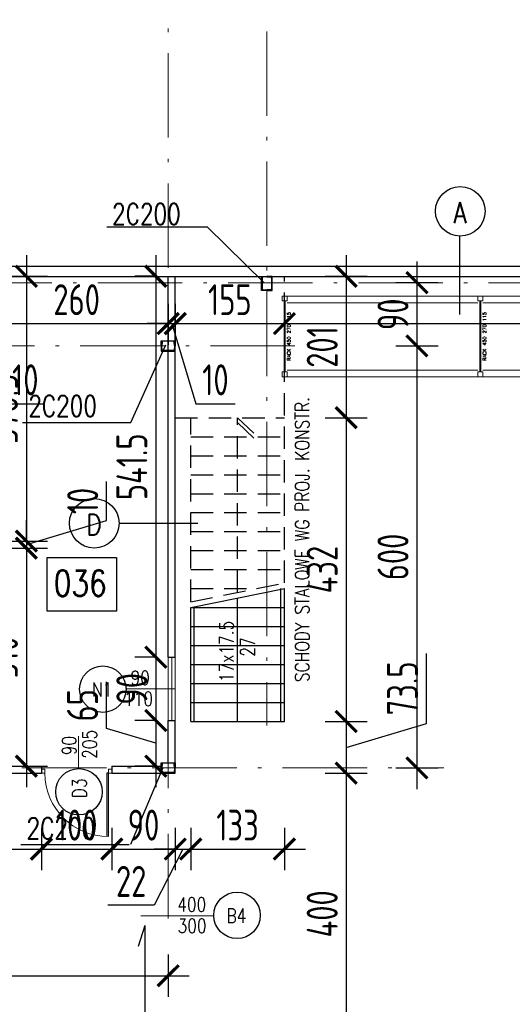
# Model space of a CAD drawing. Extents: x 153948 to 285449, y -89387 to -60195.
# Tile 60 of 108: x 255010 to 255709, y -75866 to -74466. Entities that reach past the tile are written whole.
import ezdxf
from ezdxf.enums import TextEntityAlignment as Align

# ---------------------------------------------------------------- set-up
doc = ezdxf.new("R2010")
doc.units = 0
doc.header["$LTSCALE"] = 100
doc.header["$MEASUREMENT"] = 0
doc.header["$PDMODE"] = 1
doc.linetypes.add('ACAD_ISO10W100', pattern=[18.5, 12, -3, 0.5, -3])
doc.linetypes.add('HIDDEN2', pattern=[4.7625, 3.175, -1.5875])
doc.layers.get('0').update_dxf_attribs({"linetype": 'CONTINUOUS'})
doc.layers.get('DEFPOINTS').update_dxf_attribs({"linetype": 'CONTINUOUS'})
for name, color, linetype in [('1', 2, 'CONTINUOUS'), ('DRZWI', 5, 'CONTINUOUS'), ('K-STA', 2, 'CONTINUOUS'), ('OPIS-POM', 2, 'CONTINUOUS'), ('R-----OP', 2, 'CONTINUOUS'), ('SCHODY', 2, 'CONTINUOUS'), ('SCIANY-GK', 11, 'CONTINUOUS'), ('SIATKA', 2, 'ZIGZAG'), ('TEXT', 11, 'CONTINUOUS'), ('WYMIARY', 1, 'CONTINUOUS')]:
    doc.layers.add(name, color=color, linetype=linetype)
for name, color, linetype, lineweight in [('ALUMINIUM', 5, 'CONTINUOUS', 13), ('OSIE', 8, 'ACAD_ISO10W100', 15), ('PANELE', 3, 'CONTINUOUS', 25), ('RS REGAŁY', 7, 'CONTINUOUS', 13)]:
    doc.layers.add(name, color=color, linetype=linetype, lineweight=lineweight)
doc.styles.add('DYBY-NORMALNY-0-8-N', font='ROMANS.SHX', dxfattribs={"width": 0.8})
doc.styles.get("Standard").update_dxf_attribs({"font": 'txt.shx'})
doc.styles.add('STYLE2', font='isocp.shx', dxfattribs={"width": 0.8})
doc.styles.add('TXT3', font='SIMPLEX.SHX', dxfattribs={"width": 0.75, "height": 40})
doc.linetypes.add('ZIGZAG', pattern='A,0.0001,-0.2,[131,ltypeshp.shx,S=0.2,R=0,X=-0.2,Y=0],-0.4,[131,ltypeshp.shx,S=0.2,R=180,X=0.2,Y=0],-0.2', length=0.8001)
doc.dimstyles.new('KRESKI_100', dxfattribs={"dimscale": 20, "dimtxt": 2.2, "dimasz": 1.5, "dimexe": 1.5, "dimexo": 1.5, "dimgap": 0.6, "dimtad": 1, "dimdec": 1, "dimrnd": 0.5, "dimdsep": 46, "dimtxsty": 'STYLE2', "dimblk1": 'ARCHTICK', "dimblk2": 'ARCHTICK', "dimsah": 1, "dimcen": 2.5, "dimdle": 1.5, "dimclrd": 10, "dimclre": 10, "dimclrt": 15, "dimadec": 0, "dimazin": 0, "dimtfac": 1, "dimtdec": 1, "dimtmove": 1, "dimatfit": 3, "dimldrblk": 'ARCHTICK', "dimfxl": 1.5, "dimfxlon": 1, "dimtolj": 1, "dimtzin": 0, "dimarcsym": 0})

# ---------------------------------------------------------------- blocks, each defined once
blk = doc.blocks.new('SC200X2')
at = {"layer": '1'}
for points in [[(-10, 7.5), (-10, 0), (-9.7, 0, 0.391021), (-9.1, 0.6), (-8.7, 5.6, -0.391021), (-7.6, 6.6), (7.6, 6.6, -0.391021), (8.7, 5.6), (9.1, 0.6, 0.391021), (9.7, 0), (10, 0), (10, 7.5)], [(-10, -7.5), (-10, 0), (-9.7, 0, -0.391021), (-9.1, -0.6), (-8.7, -5.6, 0.391021), (-7.6, -6.6), (7.6, -6.6, 0.391021), (8.7, -5.6), (9.1, -0.6, -0.391021), (9.7, 0), (10, 0), (10, -7.5)]]:
    blk.add_lwpolyline(points, format="xyb", close=True, dxfattribs=at)
blk = doc.blocks.new('D100')
at = {"layer": 'ALUMINIUM'}
for p, q in [((0, 0), (0, -6)), ((0, 0), (5, 0)), ((5, -6), (5, 0)), ((95, 0), (100, 0)), ((95, 0), (95, -6)), ((100, 0), (100, -6)), ((0, -6), (5, -6)), ((95, -6), (100, -6))]:
    blk.add_line(p, q, dxfattribs=at)
at = {"layer": 'ALUMINIUM', "lineweight": 9}
blk.add_line((95, -6), (95, -96), dxfattribs=at)
blk.add_arc((95, -6), 90, 180, 270, dxfattribs=at)
at = {"layer": 'DEFPOINTS'}
for p, q in [((93, -6), (93, -95.9)), ((95, -6), (93, -6))]:
    blk.add_line(p, q, dxfattribs=at)
blk = doc.blocks.new('_ARCHTICK')
at = {"color": 0, "linetype": 'ByBlock', "const_width": 0.15}
blk.add_lwpolyline([(-0.5, -0.5), (0.5, 0.5)], dxfattribs=at)
blk = doc.blocks.new('*D81')
at = {"layer": 'DEFPOINTS', "color": 0, "ltscale": 0.1, "transparency": 16777216}
for p in [(260307.9, -71947), (248692.9, -74816), (260307.9, -74816)]:
    blk.add_point(p, dxfattribs=at)
at = {"layer": 'WYMIARY', "color": 10, "lineweight": -2, "ltscale": 0.1, "transparency": 16777216}
for p, q in [((248692.9, -71977), (248692.9, -71917)), ((260307.9, -71977), (260307.9, -71917)), ((248662.9, -71947), (260337.9, -71947))]:
    blk.add_line(p, q, dxfattribs=at)
at = {"layer": 'WYMIARY', "color": 10, "lineweight": -2, "ltscale": 0.1, "transparency": 16777216, "xscale": 30, "yscale": 30, "zscale": 30, "rotation": 180}
blk.add_blockref('_ARCHTICK', (248692.9, -71947), dxfattribs=at)
at = {"layer": 'WYMIARY', "color": 10, "lineweight": -2, "ltscale": 0.1, "transparency": 16777216, "xscale": 30, "yscale": 30, "zscale": 30}
blk.add_blockref('_ARCHTICK', (260307.9, -71947), dxfattribs=at)
at = {"layer": 'WYMIARY', "color": 15, "ltscale": 0.1, "transparency": 16777216, "insert": (254500.4, -71913), "char_height": 44, "attachment_point": 5, "style": 'STYLE2'}
blk.add_mtext('\\A1;11615', dxfattribs=at)
blk = doc.blocks.new('*D126')
at = {"layer": 'DEFPOINTS', "color": 0, "ltscale": 0.1, "transparency": 16777216}
for p in [(255960.4, -72187), (255960.4, -72267), (255360.4, -74482.3)]:
    blk.add_point(p, dxfattribs=at)
at = {"layer": 'WYMIARY', "color": 10, "lineweight": -2, "ltscale": 0.1, "transparency": 16777216}
for p, q in [((255360.4, -72217), (255360.4, -72157)), ((255960.4, -72217), (255960.4, -72157)), ((255330.4, -72187), (255990.4, -72187))]:
    blk.add_line(p, q, dxfattribs=at)
at = {"layer": 'WYMIARY', "color": 10, "lineweight": -2, "ltscale": 0.1, "transparency": 16777216, "xscale": 30, "yscale": 30, "zscale": 30, "rotation": 180}
blk.add_blockref('_ARCHTICK', (255360.4, -72187), dxfattribs=at)
at = {"layer": 'WYMIARY', "color": 10, "lineweight": -2, "ltscale": 0.1, "transparency": 16777216, "xscale": 30, "yscale": 30, "zscale": 30}
blk.add_blockref('_ARCHTICK', (255960.4, -72187), dxfattribs=at)
at = {"layer": 'WYMIARY', "color": 15, "ltscale": 0.1, "transparency": 16777216, "insert": (255660.4, -72153), "char_height": 44, "attachment_point": 5, "style": 'STYLE2'}
blk.add_mtext('\\A1;600', dxfattribs=at)
blk = doc.blocks.new('*D143')
at = {"layer": 'DEFPOINTS', "color": 0, "ltscale": 0.1, "transparency": 16777216}
for p in [(254950.4, -74839.5), (254960.4, -74839.5), (254960.4, -74897.7)]:
    blk.add_point(p, dxfattribs=at)
at = {"layer": 'WYMIARY', "color": 10, "lineweight": -2, "ltscale": 0.1, "transparency": 16777216}
for p, q in [((254950.4, -74869.5), (254950.4, -74927.7)), ((254960.4, -74869.5), (254960.4, -74927.7)), ((254950.4, -74897.7), (254920.4, -74897.7)), ((254950.4, -74897.7), (254960.4, -74897.7)), ((254950.4, -74897.7), (254960.4, -74897.7)), ((254955.4, -74897.7), (254989.6, -75011.7)), ((254960.4, -74897.7), (254990.4, -74897.7)), ((254989.6, -75011.7), (255045.3, -75011.7))]:
    blk.add_line(p, q, dxfattribs=at)
at = {"layer": 'WYMIARY', "color": 10, "lineweight": -2, "ltscale": 0.1, "transparency": 16777216, "xscale": 30, "yscale": 30, "zscale": 30}
blk.add_blockref('_ARCHTICK', (254950.4, -74897.7), dxfattribs=at)
at = {"layer": 'WYMIARY', "color": 10, "lineweight": -2, "ltscale": 0.1, "transparency": 16777216, "xscale": 30, "yscale": 30, "zscale": 30, "rotation": 180}
blk.add_blockref('_ARCHTICK', (254960.4, -74897.7), dxfattribs=at)
at = {"layer": 'WYMIARY', "color": 15, "ltscale": 0.1, "transparency": 16777216, "insert": (255017.5, -74977.7), "char_height": 44, "attachment_point": 5, "style": 'STYLE2'}
blk.add_mtext('\\A1;10', dxfattribs=at)
blk = doc.blocks.new('*D144')
at = {"layer": 'DEFPOINTS', "color": 0, "ltscale": 0.1, "transparency": 16777216}
for p in [(254960.4, -74839.5), (255220.4, -74839.5), (255220.4, -74897.7)]:
    blk.add_point(p, dxfattribs=at)
at = {"layer": 'WYMIARY', "color": 10, "lineweight": -2, "ltscale": 0.1, "transparency": 16777216}
for p, q in [((254960.4, -74869.5), (254960.4, -74927.7)), ((255220.4, -74869.5), (255220.4, -74927.7)), ((254930.4, -74897.7), (255250.4, -74897.7))]:
    blk.add_line(p, q, dxfattribs=at)
at = {"layer": 'WYMIARY', "color": 10, "lineweight": -2, "ltscale": 0.1, "transparency": 16777216, "xscale": 30, "yscale": 30, "zscale": 30, "rotation": 180}
blk.add_blockref('_ARCHTICK', (254960.4, -74897.7), dxfattribs=at)
at = {"layer": 'WYMIARY', "color": 10, "lineweight": -2, "ltscale": 0.1, "transparency": 16777216, "xscale": 30, "yscale": 30, "zscale": 30}
blk.add_blockref('_ARCHTICK', (255220.4, -74897.7), dxfattribs=at)
at = {"layer": 'WYMIARY', "color": 15, "ltscale": 0.1, "transparency": 16777216, "insert": (255090.4, -74863.7), "char_height": 44, "attachment_point": 5, "style": 'STYLE2'}
blk.add_mtext('\\A1;260', dxfattribs=at)
blk = doc.blocks.new('*D145')
at = {"layer": 'DEFPOINTS', "color": 0, "ltscale": 0.1, "transparency": 16777216}
for p in [(255220.4, -74839.5), (255230.4, -74839.5), (255230.4, -74897.7)]:
    blk.add_point(p, dxfattribs=at)
at = {"layer": 'WYMIARY', "color": 10, "lineweight": -2, "ltscale": 0.1, "transparency": 16777216}
for p, q in [((255220.4, -74869.5), (255220.4, -74927.7)), ((255230.4, -74869.5), (255230.4, -74927.7)), ((255220.4, -74897.7), (255190.4, -74897.7)), ((255220.4, -74897.7), (255230.4, -74897.7)), ((255220.4, -74897.7), (255230.4, -74897.7)), ((255225.4, -74897.7), (255259.6, -75011.7)), ((255230.4, -74897.7), (255260.4, -74897.7)), ((255259.6, -75011.7), (255315.3, -75011.7))]:
    blk.add_line(p, q, dxfattribs=at)
at = {"layer": 'WYMIARY', "color": 10, "lineweight": -2, "ltscale": 0.1, "transparency": 16777216, "xscale": 30, "yscale": 30, "zscale": 30}
blk.add_blockref('_ARCHTICK', (255220.4, -74897.7), dxfattribs=at)
at = {"layer": 'WYMIARY', "color": 10, "lineweight": -2, "ltscale": 0.1, "transparency": 16777216, "xscale": 30, "yscale": 30, "zscale": 30, "rotation": 180}
blk.add_blockref('_ARCHTICK', (255230.4, -74897.7), dxfattribs=at)
at = {"layer": 'WYMIARY', "color": 15, "ltscale": 0.1, "transparency": 16777216, "insert": (255287.5, -74977.7), "char_height": 44, "attachment_point": 5, "style": 'STYLE2'}
blk.add_mtext('\\A1;10', dxfattribs=at)
blk = doc.blocks.new('*D146')
at = {"layer": 'DEFPOINTS', "color": 0, "ltscale": 0.1, "transparency": 16777216}
for p in [(255230.4, -74839.5), (255385.4, -74839.5), (255385.4, -74897.7)]:
    blk.add_point(p, dxfattribs=at)
at = {"layer": 'WYMIARY', "color": 10, "lineweight": -2, "ltscale": 0.1, "transparency": 16777216}
for p, q in [((255230.4, -74869.5), (255230.4, -74927.7)), ((255385.4, -74869.5), (255385.4, -74927.7)), ((255200.4, -74897.7), (255415.4, -74897.7))]:
    blk.add_line(p, q, dxfattribs=at)
at = {"layer": 'WYMIARY', "color": 10, "lineweight": -2, "ltscale": 0.1, "transparency": 16777216, "xscale": 30, "yscale": 30, "zscale": 30, "rotation": 180}
blk.add_blockref('_ARCHTICK', (255230.4, -74897.7), dxfattribs=at)
at = {"layer": 'WYMIARY', "color": 10, "lineweight": -2, "ltscale": 0.1, "transparency": 16777216, "xscale": 30, "yscale": 30, "zscale": 30}
blk.add_blockref('_ARCHTICK', (255385.4, -74897.7), dxfattribs=at)
at = {"layer": 'WYMIARY', "color": 15, "ltscale": 0.1, "transparency": 16777216, "insert": (255307.9, -74863.7), "char_height": 44, "attachment_point": 5, "style": 'STYLE2'}
blk.add_mtext('\\A1;155', dxfattribs=at)
blk = doc.blocks.new('*D147')
at = {"layer": 'DEFPOINTS', "color": 0, "ltscale": 0.1, "transparency": 16777216}
for p in [(255385.4, -74839.5), (259573.4, -74848.5), (259573.4, -74897.7)]:
    blk.add_point(p, dxfattribs=at)
at = {"layer": 'WYMIARY', "color": 10, "lineweight": -2, "ltscale": 0.1, "transparency": 16777216}
for p, q in [((255385.4, -74869.5), (255385.4, -74927.7)), ((259573.4, -74878.5), (259573.4, -74927.7)), ((255355.4, -74897.7), (259603.4, -74897.7))]:
    blk.add_line(p, q, dxfattribs=at)
at = {"layer": 'WYMIARY', "color": 10, "lineweight": -2, "ltscale": 0.1, "transparency": 16777216, "xscale": 30, "yscale": 30, "zscale": 30, "rotation": 180}
blk.add_blockref('_ARCHTICK', (255385.4, -74897.7), dxfattribs=at)
at = {"layer": 'WYMIARY', "color": 10, "lineweight": -2, "ltscale": 0.1, "transparency": 16777216, "xscale": 30, "yscale": 30, "zscale": 30}
blk.add_blockref('_ARCHTICK', (259573.4, -74897.7), dxfattribs=at)
at = {"layer": 'WYMIARY', "color": 15, "ltscale": 0.1, "transparency": 16777216, "insert": (257479.4, -74863.7), "char_height": 44, "attachment_point": 5, "style": 'STYLE2'}
blk.add_mtext('\\A1;4188', dxfattribs=at)
blk = doc.blocks.new('*D165')
at = {"layer": 'DEFPOINTS', "color": 0, "ltscale": 0.1, "transparency": 16777216}
for p in [(254870.4, -75537), (255040.4, -75537), (255040.4, -75644.8)]:
    blk.add_point(p, dxfattribs=at)
at = {"layer": 'WYMIARY', "color": 10, "lineweight": -2, "ltscale": 0.1, "transparency": 16777216}
for p, q in [((254870.4, -75614.8), (254870.4, -75674.8)), ((255040.4, -75614.8), (255040.4, -75674.8)), ((254840.4, -75644.8), (255070.4, -75644.8))]:
    blk.add_line(p, q, dxfattribs=at)
at = {"layer": 'WYMIARY', "color": 10, "lineweight": -2, "ltscale": 0.1, "transparency": 16777216, "xscale": 30, "yscale": 30, "zscale": 30, "rotation": 180}
blk.add_blockref('_ARCHTICK', (254870.4, -75644.8), dxfattribs=at)
at = {"layer": 'WYMIARY', "color": 10, "lineweight": -2, "ltscale": 0.1, "transparency": 16777216, "xscale": 30, "yscale": 30, "zscale": 30}
blk.add_blockref('_ARCHTICK', (255040.4, -75644.8), dxfattribs=at)
at = {"layer": 'WYMIARY', "color": 15, "ltscale": 0.1, "transparency": 16777216, "insert": (254955.4, -75610.8), "char_height": 44, "attachment_point": 5, "style": 'STYLE2'}
blk.add_mtext('\\A1;170', dxfattribs=at)
blk = doc.blocks.new('*D166')
at = {"layer": 'DEFPOINTS', "color": 0, "ltscale": 0.1, "transparency": 16777216}
for p in [(255040.4, -75537), (255140.4, -75537), (255140.4, -75644.8)]:
    blk.add_point(p, dxfattribs=at)
at = {"layer": 'WYMIARY', "color": 10, "lineweight": -2, "ltscale": 0.1, "transparency": 16777216}
for p, q in [((255040.4, -75614.8), (255040.4, -75674.8)), ((255140.4, -75614.8), (255140.4, -75674.8)), ((255010.4, -75644.8), (255170.4, -75644.8))]:
    blk.add_line(p, q, dxfattribs=at)
at = {"layer": 'WYMIARY', "color": 10, "lineweight": -2, "ltscale": 0.1, "transparency": 16777216, "xscale": 30, "yscale": 30, "zscale": 30, "rotation": 180}
blk.add_blockref('_ARCHTICK', (255040.4, -75644.8), dxfattribs=at)
at = {"layer": 'WYMIARY', "color": 10, "lineweight": -2, "ltscale": 0.1, "transparency": 16777216, "xscale": 30, "yscale": 30, "zscale": 30}
blk.add_blockref('_ARCHTICK', (255140.4, -75644.8), dxfattribs=at)
at = {"layer": 'WYMIARY', "color": 15, "ltscale": 0.1, "transparency": 16777216, "insert": (255090.4, -75610.8), "char_height": 44, "attachment_point": 5, "style": 'STYLE2'}
blk.add_mtext('\\A1;100', dxfattribs=at)
blk = doc.blocks.new('*D167')
at = {"layer": 'DEFPOINTS', "color": 0, "ltscale": 0.1, "transparency": 16777216}
for p in [(255140.4, -75537), (255230.4, -75537), (255230.4, -75644.8)]:
    blk.add_point(p, dxfattribs=at)
at = {"layer": 'WYMIARY', "color": 10, "lineweight": -2, "ltscale": 0.1, "transparency": 16777216}
for p, q in [((255140.4, -75614.8), (255140.4, -75674.8)), ((255230.4, -75614.8), (255230.4, -75674.8)), ((255110.4, -75644.8), (255260.4, -75644.8))]:
    blk.add_line(p, q, dxfattribs=at)
at = {"layer": 'WYMIARY', "color": 10, "lineweight": -2, "ltscale": 0.1, "transparency": 16777216, "xscale": 30, "yscale": 30, "zscale": 30, "rotation": 180}
blk.add_blockref('_ARCHTICK', (255140.4, -75644.8), dxfattribs=at)
at = {"layer": 'WYMIARY', "color": 10, "lineweight": -2, "ltscale": 0.1, "transparency": 16777216, "xscale": 30, "yscale": 30, "zscale": 30}
blk.add_blockref('_ARCHTICK', (255230.4, -75644.8), dxfattribs=at)
at = {"layer": 'WYMIARY', "color": 15, "ltscale": 0.1, "transparency": 16777216, "insert": (255185.4, -75610.8), "char_height": 44, "attachment_point": 5, "style": 'STYLE2'}
blk.add_mtext('\\A1;90', dxfattribs=at)
blk = doc.blocks.new('*D168')
at = {"layer": 'DEFPOINTS', "color": 0, "ltscale": 0.1, "transparency": 16777216}
for p in [(255252.4, -75463.5), (255230.4, -75537), (255252.4, -75644.8)]:
    blk.add_point(p, dxfattribs=at)
at = {"layer": 'WYMIARY', "color": 10, "lineweight": -2, "ltscale": 0.1, "transparency": 16777216}
for p, q in [((255230.4, -75614.8), (255230.4, -75674.8)), ((255252.4, -75614.8), (255252.4, -75674.8)), ((255230.4, -75644.8), (255200.4, -75644.8)), ((255241.4, -75644.8), (255200.7, -75724.8)), ((255230.4, -75644.8), (255252.4, -75644.8)), ((255230.4, -75644.8), (255252.4, -75644.8)), ((255252.4, -75644.8), (255282.4, -75644.8)), ((255200.7, -75724.8), (255134.9, -75724.8))]:
    blk.add_line(p, q, dxfattribs=at)
at = {"layer": 'WYMIARY', "color": 10, "lineweight": -2, "ltscale": 0.1, "transparency": 16777216, "xscale": 30, "yscale": 30, "zscale": 30}
blk.add_blockref('_ARCHTICK', (255230.4, -75644.8), dxfattribs=at)
at = {"layer": 'WYMIARY', "color": 10, "lineweight": -2, "ltscale": 0.1, "transparency": 16777216, "xscale": 30, "yscale": 30, "zscale": 30, "rotation": 180}
blk.add_blockref('_ARCHTICK', (255252.4, -75644.8), dxfattribs=at)
at = {"layer": 'WYMIARY', "color": 15, "ltscale": 0.1, "transparency": 16777216, "insert": (255167.8, -75690.8), "char_height": 44, "attachment_point": 5, "style": 'STYLE2'}
blk.add_mtext('\\A1;22', dxfattribs=at)
blk = doc.blocks.new('*D169')
at = {"layer": 'DEFPOINTS', "color": 0, "ltscale": 0.1, "transparency": 16777216}
for p in [(255252.4, -75463.5), (255385.4, -75463.5), (255385.4, -75644.8)]:
    blk.add_point(p, dxfattribs=at)
at = {"layer": 'WYMIARY', "color": 10, "lineweight": -2, "ltscale": 0.1, "transparency": 16777216}
for p, q in [((255252.4, -75614.8), (255252.4, -75674.8)), ((255385.4, -75614.8), (255385.4, -75674.8)), ((255222.4, -75644.8), (255415.4, -75644.8))]:
    blk.add_line(p, q, dxfattribs=at)
at = {"layer": 'WYMIARY', "color": 10, "lineweight": -2, "ltscale": 0.1, "transparency": 16777216, "xscale": 30, "yscale": 30, "zscale": 30, "rotation": 180}
blk.add_blockref('_ARCHTICK', (255252.4, -75644.8), dxfattribs=at)
at = {"layer": 'WYMIARY', "color": 10, "lineweight": -2, "ltscale": 0.1, "transparency": 16777216, "xscale": 30, "yscale": 30, "zscale": 30}
blk.add_blockref('_ARCHTICK', (255385.4, -75644.8), dxfattribs=at)
at = {"layer": 'WYMIARY', "color": 15, "ltscale": 0.1, "transparency": 16777216, "insert": (255318.9, -75610.8), "char_height": 44, "attachment_point": 5, "style": 'STYLE2'}
blk.add_mtext('\\A1;133', dxfattribs=at)
blk = doc.blocks.new('*D183')
at = {"layer": 'DEFPOINTS', "color": 0, "ltscale": 0.1, "transparency": 16777216}
for p in [(254960.4, -74830.5), (254950.4, -75207), (255019, -75207)]:
    blk.add_point(p, dxfattribs=at)
at = {"layer": 'WYMIARY', "color": 10, "lineweight": -2, "ltscale": 0.1, "transparency": 16777216}
for p, q in [((255019, -74800.5), (255019, -75237)), ((254990.4, -74830.5), (255049, -74830.5)), ((254989, -75207), (255049, -75207))]:
    blk.add_line(p, q, dxfattribs=at)
at = {"layer": 'WYMIARY', "color": 10, "lineweight": -2, "ltscale": 0.1, "transparency": 16777216, "xscale": 30, "yscale": 30, "zscale": 30}
for p, rotation in [((255019, -74830.5), 90), ((255019, -75207), 270)]:
    blk.add_blockref('_ARCHTICK', p, dxfattribs=dict(at, rotation=rotation))
at = {"layer": 'WYMIARY', "color": 15, "ltscale": 0.1, "transparency": 16777216, "insert": (254985, -75018.8), "char_height": 44, "attachment_point": 5, "rotation": 90, "style": 'STYLE2'}
blk.add_mtext('\\A1;376.5', dxfattribs=at)
blk = doc.blocks.new('*D184')
at = {"layer": 'DEFPOINTS', "color": 0, "ltscale": 0.1, "transparency": 16777216}
for p in [(254950.4, -75207), (254950.4, -75217), (255019, -75217)]:
    blk.add_point(p, dxfattribs=at)
at = {"layer": 'WYMIARY', "color": 10, "lineweight": -2, "ltscale": 0.1, "transparency": 16777216}
for p, q in [((255133, -75177.8), (255133, -75122.1)), ((255019, -75207), (255019, -75177)), ((255019, -75212), (255133, -75177.8)), ((254989, -75207), (255049, -75207)), ((254989, -75217), (255049, -75217)), ((255019, -75207), (255019, -75217)), ((255019, -75207), (255019, -75217)), ((255019, -75217), (255019, -75247))]:
    blk.add_line(p, q, dxfattribs=at)
at = {"layer": 'WYMIARY', "color": 10, "lineweight": -2, "ltscale": 0.1, "transparency": 16777216, "xscale": 30, "yscale": 30, "zscale": 30}
for p, rotation in [((255019, -75207), 270), ((255019, -75217), 90)]:
    blk.add_blockref('_ARCHTICK', p, dxfattribs=dict(at, rotation=rotation))
at = {"layer": 'WYMIARY', "color": 15, "ltscale": 0.1, "transparency": 16777216, "insert": (255099, -75150), "char_height": 44, "attachment_point": 5, "rotation": 90, "style": 'STYLE2'}
blk.add_mtext('\\A1;10', dxfattribs=at)
blk = doc.blocks.new('*D185')
at = {"layer": 'DEFPOINTS', "color": 0, "ltscale": 0.1, "transparency": 16777216}
for p in [(254950.4, -75217), (254960.4, -75527), (255019, -75527)]:
    blk.add_point(p, dxfattribs=at)
at = {"layer": 'WYMIARY', "color": 10, "lineweight": -2, "ltscale": 0.1, "transparency": 16777216}
for p, q in [((255019, -75187), (255019, -75557)), ((254989, -75217), (255049, -75217)), ((254990.4, -75527), (255049, -75527))]:
    blk.add_line(p, q, dxfattribs=at)
at = {"layer": 'WYMIARY', "color": 10, "lineweight": -2, "ltscale": 0.1, "transparency": 16777216, "xscale": 30, "yscale": 30, "zscale": 30}
for p, rotation in [((255019, -75217), 90), ((255019, -75527), 270)]:
    blk.add_blockref('_ARCHTICK', p, dxfattribs=dict(at, rotation=rotation))
at = {"layer": 'WYMIARY', "color": 15, "ltscale": 0.1, "transparency": 16777216, "insert": (254985, -75372), "char_height": 44, "attachment_point": 5, "rotation": 90, "style": 'STYLE2'}
blk.add_mtext('\\A1;310', dxfattribs=at)
blk = doc.blocks.new('*D186')
at = {"layer": 'DEFPOINTS', "color": 0, "ltscale": 0.1, "transparency": 16777216}
for p in [(255220.4, -74830.5), (255202.8, -75372), (255220.4, -75372)]:
    blk.add_point(p, dxfattribs=at)
at = {"layer": 'WYMIARY', "color": 10, "lineweight": -2, "ltscale": 0.1, "transparency": 16777216}
for p, q in [((255202.8, -74800.5), (255202.8, -75402)), ((255202.8, -74830.5), (255172.8, -74830.5)), ((255202.8, -75372), (255172.8, -75372))]:
    blk.add_line(p, q, dxfattribs=at)
at = {"layer": 'WYMIARY', "color": 10, "lineweight": -2, "ltscale": 0.1, "transparency": 16777216, "xscale": 30, "yscale": 30, "zscale": 30}
for p, rotation in [((255202.8, -74830.5), 90), ((255202.8, -75372), 270)]:
    blk.add_blockref('_ARCHTICK', p, dxfattribs=dict(at, rotation=rotation))
at = {"layer": 'WYMIARY', "color": 15, "ltscale": 0.1, "transparency": 16777216, "insert": (255168.8, -75101.3), "char_height": 44, "attachment_point": 5, "rotation": 90, "style": 'STYLE2'}
blk.add_mtext('\\A1;541.5', dxfattribs=at)
blk = doc.blocks.new('*D187')
at = {"layer": 'DEFPOINTS', "color": 0, "ltscale": 0.1, "transparency": 16777216}
for p in [(255220.4, -75372), (255202.8, -75462), (255220.4, -75462)]:
    blk.add_point(p, dxfattribs=at)
at = {"layer": 'WYMIARY', "color": 10, "lineweight": -2, "ltscale": 0.1, "transparency": 16777216}
for p, q in [((255202.8, -75342), (255202.8, -75492)), ((255202.8, -75372), (255172.8, -75372)), ((255202.8, -75462), (255172.8, -75462))]:
    blk.add_line(p, q, dxfattribs=at)
at = {"layer": 'WYMIARY', "color": 10, "lineweight": -2, "ltscale": 0.1, "transparency": 16777216, "xscale": 30, "yscale": 30, "zscale": 30}
for p, rotation in [((255202.8, -75372), 90), ((255202.8, -75462), 270)]:
    blk.add_blockref('_ARCHTICK', p, dxfattribs=dict(at, rotation=rotation))
at = {"layer": 'WYMIARY', "color": 15, "ltscale": 0.1, "transparency": 16777216, "insert": (255168.8, -75417), "char_height": 44, "attachment_point": 5, "rotation": 90, "style": 'STYLE2'}
blk.add_mtext('\\A1;90', dxfattribs=at)
blk = doc.blocks.new('*D188')
at = {"layer": 'DEFPOINTS', "color": 0, "ltscale": 0.1, "transparency": 16777216}
for p in [(255220.4, -75462), (255202.8, -75527), (255210.4, -75527)]:
    blk.add_point(p, dxfattribs=at)
at = {"layer": 'WYMIARY', "color": 10, "lineweight": -2, "ltscale": 0.1, "transparency": 16777216}
for p, q in [((255132.8, -75473.5), (255132.8, -75407.3)), ((255202.8, -75432), (255202.8, -75557)), ((255202.8, -75462), (255172.8, -75462)), ((255202.8, -75494.5), (255132.8, -75473.5)), ((255202.8, -75527), (255172.8, -75527))]:
    blk.add_line(p, q, dxfattribs=at)
at = {"layer": 'WYMIARY', "color": 10, "lineweight": -2, "ltscale": 0.1, "transparency": 16777216, "xscale": 30, "yscale": 30, "zscale": 30}
for p, rotation in [((255202.8, -75462), 90), ((255202.8, -75527), 270)]:
    blk.add_blockref('_ARCHTICK', p, dxfattribs=dict(at, rotation=rotation))
at = {"layer": 'WYMIARY', "color": 15, "ltscale": 0.1, "transparency": 16777216, "insert": (255098.8, -75440.4), "char_height": 44, "attachment_point": 5, "rotation": 90, "style": 'STYLE2'}
blk.add_mtext('\\A1;65', dxfattribs=at)
blk = doc.blocks.new('*D189')
at = {"layer": 'DEFPOINTS', "color": 0, "ltscale": 0.1, "transparency": 16777216}
for p in [(255385.4, -74830.5), (255385.4, -75031.5), (255473.1, -75031.5)]:
    blk.add_point(p, dxfattribs=at)
at = {"layer": 'WYMIARY', "color": 10, "lineweight": -2, "ltscale": 0.1, "transparency": 16777216}
for p, q in [((255473.1, -74800.5), (255473.1, -75061.5)), ((255443.1, -74830.5), (255503.1, -74830.5)), ((255443.1, -75031.5), (255503.1, -75031.5))]:
    blk.add_line(p, q, dxfattribs=at)
at = {"layer": 'WYMIARY', "color": 10, "lineweight": -2, "ltscale": 0.1, "transparency": 16777216, "xscale": 30, "yscale": 30, "zscale": 30}
for p, rotation in [((255473.1, -74830.5), 90), ((255473.1, -75031.5), 270)]:
    blk.add_blockref('_ARCHTICK', p, dxfattribs=dict(at, rotation=rotation))
at = {"layer": 'WYMIARY', "color": 15, "ltscale": 0.1, "transparency": 16777216, "insert": (255439.1, -74931), "char_height": 44, "attachment_point": 5, "rotation": 90, "style": 'STYLE2'}
blk.add_mtext('\\A1;201', dxfattribs=at)
blk = doc.blocks.new('*D190')
at = {"layer": 'DEFPOINTS', "color": 0, "ltscale": 0.1, "transparency": 16777216}
for p in [(255385.4, -75031.5), (255385.4, -75463.5), (255473.1, -75463.5)]:
    blk.add_point(p, dxfattribs=at)
at = {"layer": 'WYMIARY', "color": 10, "lineweight": -2, "ltscale": 0.1, "transparency": 16777216}
for p, q in [((255473.1, -75001.5), (255473.1, -75493.5)), ((255443.1, -75031.5), (255503.1, -75031.5)), ((255443.1, -75463.5), (255503.1, -75463.5))]:
    blk.add_line(p, q, dxfattribs=at)
at = {"layer": 'WYMIARY', "color": 10, "lineweight": -2, "ltscale": 0.1, "transparency": 16777216, "xscale": 30, "yscale": 30, "zscale": 30}
for p, rotation in [((255473.1, -75031.5), 90), ((255473.1, -75463.5), 270)]:
    blk.add_blockref('_ARCHTICK', p, dxfattribs=dict(at, rotation=rotation))
at = {"layer": 'WYMIARY', "color": 15, "ltscale": 0.1, "transparency": 16777216, "insert": (255439.1, -75247.5), "char_height": 44, "attachment_point": 5, "rotation": 90, "style": 'STYLE2'}
blk.add_mtext('\\A1;432', dxfattribs=at)
blk = doc.blocks.new('*D191')
at = {"layer": 'DEFPOINTS', "color": 0, "ltscale": 0.1, "transparency": 16777216}
for p in [(255385.4, -75463.5), (255230.4, -75537), (255473.1, -75537)]:
    blk.add_point(p, dxfattribs=at)
at = {"layer": 'WYMIARY', "color": 10, "lineweight": -2, "ltscale": 0.1, "transparency": 16777216}
for p, q in [((255587.1, -75466.1), (255587.1, -75366.7)), ((255473.1, -75433.5), (255473.1, -75567)), ((255443.1, -75463.5), (255503.1, -75463.5)), ((255473.1, -75500.3), (255587.1, -75466.1)), ((255443.1, -75537), (255503.1, -75537))]:
    blk.add_line(p, q, dxfattribs=at)
at = {"layer": 'WYMIARY', "color": 10, "lineweight": -2, "ltscale": 0.1, "transparency": 16777216, "xscale": 30, "yscale": 30, "zscale": 30}
for p, rotation in [((255473.1, -75463.5), 90), ((255473.1, -75537), 270)]:
    blk.add_blockref('_ARCHTICK', p, dxfattribs=dict(at, rotation=rotation))
at = {"layer": 'WYMIARY', "color": 15, "ltscale": 0.1, "transparency": 16777216, "insert": (255553.1, -75416.4), "char_height": 44, "attachment_point": 5, "rotation": 90, "style": 'STYLE2'}
blk.add_mtext('\\A1;73.5', dxfattribs=at)
blk = doc.blocks.new('*D192')
at = {"layer": 'DEFPOINTS', "color": 0, "ltscale": 0.1, "transparency": 16777216}
for p in [(255230.4, -75537), (255230.4, -75937), (255473.1, -75937)]:
    blk.add_point(p, dxfattribs=at)
at = {"layer": 'WYMIARY', "color": 10, "lineweight": -2, "ltscale": 0.1, "transparency": 16777216}
for p, q in [((255473.1, -75507), (255473.1, -75967)), ((255443.1, -75537), (255503.1, -75537)), ((255443.1, -75937), (255503.1, -75937))]:
    blk.add_line(p, q, dxfattribs=at)
at = {"layer": 'WYMIARY', "color": 10, "lineweight": -2, "ltscale": 0.1, "transparency": 16777216, "xscale": 30, "yscale": 30, "zscale": 30}
for p, rotation in [((255473.1, -75537), 90), ((255473.1, -75937), 270)]:
    blk.add_blockref('_ARCHTICK', p, dxfattribs=dict(at, rotation=rotation))
at = {"layer": 'WYMIARY', "color": 15, "ltscale": 0.1, "transparency": 16777216, "insert": (255439.1, -75737), "char_height": 44, "attachment_point": 5, "rotation": 90, "style": 'STYLE2'}
blk.add_mtext('\\A1;400', dxfattribs=at)
blk = doc.blocks.new('*D237')
at = {"layer": 'DEFPOINTS', "color": 0, "ltscale": 0.1, "transparency": 16777216}
for p in [(255439, -74839.5), (255439, -74929.5), (255573.6, -74929.5)]:
    blk.add_point(p, dxfattribs=at)
at = {"layer": 'WYMIARY', "color": 10, "lineweight": -2, "ltscale": 0.1, "transparency": 16777216}
for p, q in [((255573.6, -74809.5), (255573.6, -74959.5)), ((255543.6, -74839.5), (255603.6, -74839.5)), ((255543.6, -74929.5), (255603.6, -74929.5))]:
    blk.add_line(p, q, dxfattribs=at)
at = {"layer": 'WYMIARY', "color": 10, "lineweight": -2, "ltscale": 0.1, "transparency": 16777216, "xscale": 30, "yscale": 30, "zscale": 30}
for p, rotation in [((255573.6, -74839.5), 90), ((255573.6, -74929.5), 270)]:
    blk.add_blockref('_ARCHTICK', p, dxfattribs=dict(at, rotation=rotation))
at = {"layer": 'WYMIARY', "color": 15, "ltscale": 0.1, "transparency": 16777216, "insert": (255539.6, -74884.5), "char_height": 44, "attachment_point": 5, "rotation": 90, "style": 'STYLE2'}
blk.add_mtext('\\A1;90', dxfattribs=at)
blk = doc.blocks.new('*D238')
at = {"layer": 'DEFPOINTS', "color": 0, "ltscale": 0.1, "transparency": 16777216}
for p in [(255439, -74929.5), (255439, -75529.5), (255573.6, -75529.5)]:
    blk.add_point(p, dxfattribs=at)
at = {"layer": 'WYMIARY', "color": 10, "lineweight": -2, "ltscale": 0.1, "transparency": 16777216}
for p, q in [((255573.6, -74899.5), (255573.6, -75559.5)), ((255543.6, -74929.5), (255603.6, -74929.5)), ((255543.6, -75529.5), (255603.6, -75529.5))]:
    blk.add_line(p, q, dxfattribs=at)
at = {"layer": 'WYMIARY', "color": 10, "lineweight": -2, "ltscale": 0.1, "transparency": 16777216, "xscale": 30, "yscale": 30, "zscale": 30}
for p, rotation in [((255573.6, -74929.5), 90), ((255573.6, -75529.5), 270)]:
    blk.add_blockref('_ARCHTICK', p, dxfattribs=dict(at, rotation=rotation))
at = {"layer": 'WYMIARY', "color": 15, "ltscale": 0.1, "transparency": 16777216, "insert": (255539.6, -75229.5), "char_height": 44, "attachment_point": 5, "rotation": 90, "style": 'STYLE2'}
blk.add_mtext('\\A1;600', dxfattribs=at)
blk = doc.blocks.new('*D393')
at = {"layer": 'DEFPOINTS', "color": 0, "ltscale": 0.1, "transparency": 16777216}
for p in [(254370.4, -75743.4), (255220.4, -75743.4), (255220.4, -75824.9)]:
    blk.add_point(p, dxfattribs=at)
at = {"layer": 'WYMIARY', "color": 10, "lineweight": -2, "ltscale": 0.1, "transparency": 16777216}
for p, q in [((254370.4, -75794.9), (254370.4, -75854.9)), ((255220.4, -75794.9), (255220.4, -75854.9)), ((254340.4, -75824.9), (255250.4, -75824.9))]:
    blk.add_line(p, q, dxfattribs=at)
at = {"layer": 'WYMIARY', "color": 10, "lineweight": -2, "ltscale": 0.1, "transparency": 16777216, "xscale": 30, "yscale": 30, "zscale": 30, "rotation": 180}
blk.add_blockref('_ARCHTICK', (254370.4, -75824.9), dxfattribs=at)
at = {"layer": 'WYMIARY', "color": 10, "lineweight": -2, "ltscale": 0.1, "transparency": 16777216, "xscale": 30, "yscale": 30, "zscale": 30}
blk.add_blockref('_ARCHTICK', (255220.4, -75824.9), dxfattribs=at)
at = {"layer": 'WYMIARY', "color": 15, "ltscale": 0.1, "transparency": 16777216, "insert": (254795.4, -75790.9), "char_height": 44, "attachment_point": 5, "style": 'STYLE2'}
blk.add_mtext('\\A1;850', dxfattribs=at)
blk = doc.blocks.new('RACK 450 270 115')
at = {"color": 1}
for p, q in [((7, 115), (277.8, 115)), ((2.75, 108), (2.75, 7)), ((4.25, 108), (4.25, 7)), ((7, 105.5), (277.8, 105.5)), ((7, 9.5), (277.8, 9.5)), ((7, 0), (277.8, 0))]:
    blk.add_line(p, q, dxfattribs=at)
for points in [[(0, 108), (7, 108), (7, 115), (0, 115)], [(0, 0), (7, 0), (7, 7), (0, 7)]]:
    blk.add_lwpolyline(points, close=True, dxfattribs=at)
at = {"color": 1, "insert": (9.25, 57.5), "char_height": 5, "width": 101, "attachment_point": 5, "rotation": 90}
blk.add_mtext('RACK 450 270 115', dxfattribs=at)

msp = doc.modelspace()

# ---------------------------------------------------------------- linework, layer by layer
at = {"layer": 'ALUMINIUM', "ltscale": 0.1}
for p, q in [((255220.4, -75372.05), (255230.43, -75372.05)), ((255220.4, -75462.05), (255220.4, -75372.05)), ((255225.4, -75462.05), (255225.4, -75372.05)), ((255230.4, -75462.05), (255230.4, -75372.05)), ((255220.4, -75462.05), (255230.4, -75462.05))]:
    msp.add_line(p, q, dxfattribs=at)
at = {"layer": 'OPIS-POM'}
msp.add_lwpolyline([(255048.36, -75230.09), (255147.03, -75230.09), (255147.03, -75306.41), (255048.36, -75306.41)], close=True, dxfattribs=at)
at = {"layer": 'OSIE', "ltscale": 0.1}
for p, q in [((255220.4, -75743.35), (255220.4, -73374.65)), ((255360.4, -74482.32), (255360.4, -75469.12)), ((247720.4, -74839.55), (263229.19, -74839.55)), ((254170.4, -74929.55), (255405.4, -74929.55)), ((252422.8, -75529.55), (255611.88, -75529.55))]:
    msp.add_line(p, q, dxfattribs=at)
at = {"layer": 'PANELE', "ltscale": 0.5}
for p, q in [((254910.4, -74816.05), (259587.9, -74816.05)), ((254910.4, -74830.55), (259547.4, -74830.55))]:
    msp.add_line(p, q, dxfattribs=at)
at = {"layer": 'R-----OP'}
for p, q in [((255634.72, -74884.95), (255634.72, -74773.22)), ((255262.3, -75182.05), (255150.56, -75182.05))]:
    msp.add_line(p, q, dxfattribs=at)
at = {"layer": 'R-----OP', "lineweight": 13}
for points in [[(255159.99, -75417.05), (255230.4, -75417.05)], [(255093.15, -75530.96), (255093.11, -75484.11)], [(255285.67, -75739.55), (255181.52, -75739.55)]]:
    msp.add_lwpolyline(points, dxfattribs=at)
at = {"layer": 'R-----OP'}
for centre, radius in [((255635.11, -74738.04), 35.19), ((255115.38, -75181.66), 35.19), ((255127.5, -75417.52), 33), ((255093.63, -75563.4), 33), ((255318.16, -75739.07), 33)]:
    msp.add_circle(centre, radius, dxfattribs=at)
at = {"layer": 'SCHODY', "linetype": 'HIDDEN2', "ltscale": 0.1}
for p, q in [((255385.4, -75266.38), (255385.4, -74830.55)), ((255230.4, -75031.55), (255385.4, -75031.55)), ((255252.4, -75293.38), (255252.4, -75031.55)), ((255318.9, -75031.55), (255350.12, -75061.55)), ((255318.9, -75279.88), (255318.9, -75031.55)), ((255318.9, -75038.48), (255342.91, -75061.55)), ((255252.4, -75058.55), (255385.4, -75058.55)), ((255252.4, -75085.55), (255385.4, -75085.55)), ((255252.4, -75112.55), (255385.4, -75112.55)), ((255252.4, -75139.55), (255385.4, -75139.55)), ((255252.4, -75166.55), (255385.4, -75166.55)), ((255252.4, -75193.55), (255385.4, -75193.55)), ((255252.4, -75220.55), (255385.4, -75220.55)), ((255252.4, -75247.55), (255385.4, -75247.55)), ((255252.4, -75293.38), (255385.4, -75266.38)), ((255252.4, -75274.55), (255345.19, -75274.55))]:
    msp.add_line(p, q, dxfattribs=at)
at = {"layer": 'SCHODY', "ltscale": 0.1}
for p, q in [((255252.4, -75301.55), (255385.4, -75274.55)), ((255380.4, -75463.55), (255380.4, -75274.55)), ((255385.4, -75463.55), (255385.4, -75274.55)), ((255318.9, -75463.55), (255318.9, -75288.05)), ((255252.4, -75463.55), (255252.4, -75301.55)), ((255252.4, -75301.55), (255385.4, -75301.55)), ((255257.4, -75463.55), (255257.4, -75301.55)), ((255252.4, -75328.55), (255385.4, -75328.55)), ((255252.4, -75355.55), (255385.4, -75355.55)), ((255252.4, -75382.55), (255385.4, -75382.55)), ((255252.4, -75409.55), (255385.4, -75409.55)), ((255252.4, -75436.55), (255385.4, -75436.55)), ((255252.4, -75463.55), (255385.4, -75463.55))]:
    msp.add_line(p, q, dxfattribs=at)
at = {"layer": 'SCIANY-GK', "ltscale": 0.1}
for p, q in [((255220.4, -75372.05), (255220.4, -74830.55)), ((255230.4, -75372.05), (255230.4, -74830.55)), ((255220.4, -75372.05), (255230.4, -75372.05)), ((255220.4, -75522.05), (255220.4, -75462.05)), ((255220.4, -75462.05), (255230.4, -75462.05)), ((255230.4, -75522.05), (255230.4, -75462.05)), ((254870.45, -75527.05), (255040.4, -75527.05)), ((254870.45, -75537.05), (255040.4, -75537.05)), ((255040.4, -75527.05), (255040.4, -75537.05)), ((255140.45, -75527.05), (255140.45, -75537.05)), ((255140.45, -75527.05), (255210.4, -75527.05)), ((255140.45, -75537.05), (255210.4, -75537.05))]:
    msp.add_line(p, q, dxfattribs=at)
at = {"layer": 'SIATKA', "linetype": 'Continuous', "ltscale": 0.1}
for q in [(255177.88, -75783.2), (255187, -75993.54)]:
    msp.add_line((255187, -75753.75), q, dxfattribs=at)
at = {"layer": 'TEXT'}
for p, q in [((255276.34, -74760.45), (255133.45, -74760.45)), ((255356.65, -74839.55), (255276.34, -74760.45)), ((255167.29, -75038.12), (255217.17, -74927.82)), ((255013.47, -75038.12), (255167.29, -75038.12)), ((255167.29, -75638.12), (255213.1, -75528.97)), ((255011.02, -75638.56), (255164.84, -75638.56))]:
    msp.add_line(p, q, dxfattribs=at)

# ---------------------------------------------------------------- block references
at = {"layer": 'DRZWI', "ltscale": 0.12}
msp.add_blockref('D100', (255040.4, -75531.05), dxfattribs=at)
at = {"layer": 'K-STA', "ltscale": 0.5}
for p, rotation in [((255360.4, -74840.55), 270), ((255220.4, -74929.55), 180), ((255220.4, -75529.55), 180)]:
    msp.add_blockref('SC200X2', p, dxfattribs=dict(at, rotation=rotation))
at = {"layer": 'RS REGAŁY'}
for p in [(255382.4, -74973.55), (255660.2, -74973.55)]:
    msp.add_blockref('RACK 450 270 115', p, dxfattribs=at)

# ---------------------------------------------------------------- texts
at = {"layer": 'OPIS-POM', "style": 'DYBY-NORMALNY-0-8-N', "width": 0.8}
msp.add_text('036', height=36.562, dxfattribs=at).set_placement((255095.57, -75266.91), align=Align.MIDDLE)
at = {"layer": 'R-----OP', "style": 'DYBY-NORMALNY-0-8-N', "width": 0.8}
for s, p in [('A', (255634.71, -74740.15)), ('D', (255114.98, -75183.77))]:
    msp.add_text(s, height=30, dxfattribs=at).set_placement(p, align=Align.MIDDLE)
at = {"layer": 'R-----OP', "color": 2, "style": 'DYBY-NORMALNY-0-8-N', "width": 0.8}
for s, p in [('SCHODY STALOWE WG PROJ. KONSTR.', (255420.71, -75407.35)), ('17x17.5', (255313.18, -75407.35)), ('27', (255343.28, -75371.29))]:
    msp.add_text(s, height=20, rotation=90, dxfattribs=at).set_placement(p)
for s, p in [('90', (255166.94, -75411.32)), ('110', (255157.65, -75441.42)), ('400', (255233.29, -75733.82)), ('300', (255233.75, -75763.92))]:
    msp.add_text(s, height=20, dxfattribs=at).set_placement(p)
for s, p in [('N1', (255126.64, -75418.05)), ('B4', (255317.31, -75739.59))]:
    msp.add_text(s, height=20, dxfattribs=at).set_placement(p, align=Align.MIDDLE_CENTER)
for s, p in [('205', (255108.85, -75495.9)), ('90', (255079.86, -75497.73))]:
    msp.add_text(s, height=20, rotation=90, dxfattribs=at).set_placement(p, align=Align.MIDDLE)
msp.add_text('D3', height=20, rotation=90, dxfattribs=at).set_placement((255094.3, -75558.42), align=Align.MIDDLE_CENTER)
at = {"layer": 'TEXT', "style": 'TXT3', "width": 0.75}
for p in [(255140.78, -74756.79), (255021.76, -75029.83), (255019.31, -75630.27)]:
    msp.add_text('2C200', height=30, dxfattribs=at).set_placement(p)

# ---------------------------------------------------------------- dimensions: what is measured, and where the dimension line sits
at = {"layer": 'WYMIARY', "ltscale": 0.1}
for base, p1, p2, picture, middle in [((260307.9, -71946.96), (248692.9, -74816.05), (260307.9, -74816.05), '*D81', (254500.4, -71912.96)), ((255960.4, -72186.96), (255360.4, -74482.32), (255960.4, -72266.96), '*D126', (255660.4, -72152.96)), ((254960.4, -74897.7), (254950.4, -74839.55), (254960.4, -74839.55), '*D143', (255001.6, -74977.7)), ((255220.4, -74897.7), (254960.4, -74839.55), (255220.4, -74839.55), '*D144', (255090.4, -74863.7)), ((255230.4, -74897.7), (255220.4, -74839.55), (255230.4, -74839.55), '*D145', (255271.6, -74977.7)), ((255385.4, -74897.7), (255230.4, -74839.55), (255385.4, -74839.55), '*D146', (255307.9, -74863.7)), ((259573.4, -74897.7), (255385.4, -74839.55), (259573.4, -74848.55), '*D147', (257479.4, -74863.7)), ((255385.4, -75644.81), (255252.4, -75463.55), (255385.4, -75463.55), '*D169', (255318.9, -75610.81)), ((255040.4035, -75644.8093), (254870.4484, -75537.0458), (255040.4035, -75537.0458), '*D165', (254955.426, -75610.8093)), ((255140.4484, -75644.8093), (255040.4035, -75537.0458), (255140.4484, -75537.0458), '*D166', (255090.426, -75610.8093)), ((255230.4035, -75644.8093), (255140.4484, -75537.0458), (255230.4035, -75537.0458), '*D167', (255185.426, -75610.8093)), ((255220.4, -75824.91), (254370.4, -75743.35), (255220.4, -75743.35), '*D393', (254795.4, -75790.91))]:
    dim = msp.add_linear_dim(base=base, p1=p1, p2=p2, dimstyle='KRESKI_100', dxfattribs=at)
    dim.commit()
    dim.dimension.update_dxf_attribs({"geometry": picture, "text_midpoint": middle})
for base, p1, p2, picture, middle in [((255018.96, -75207.05), (254960.4, -74830.55), (254950.4, -75207.05), '*D183', (254984.96, -75018.8)), ((255202.81, -75372.05), (255220.4, -74830.55), (255220.4, -75372.05), '*D186', (255168.81, -75101.3)), ((255473.11, -75031.55), (255385.4, -74830.55), (255385.4, -75031.55), '*D189', (255439.11, -74931.05)), ((255573.63, -74929.55), (255439, -74839.55), (255439, -74929.55), '*D237', (255539.63, -74884.55)), ((255573.63, -75529.55), (255439, -74929.55), (255439, -75529.55), '*D238', (255539.63, -75229.55)), ((255473.11, -75463.55), (255385.4, -75031.55), (255385.4, -75463.55), '*D190', (255439.11, -75247.55)), ((255018.96, -75217.05), (254950.4, -75207.05), (254950.4, -75217.05), '*D184', (255098.96, -75165.85)), ((255018.96, -75527.05), (254950.4, -75217.05), (254960.4, -75527.05), '*D185', (254984.96, -75372.05)), ((255202.81, -75462.05), (255220.4, -75372.05), (255220.4, -75462.05), '*D187', (255168.81, -75417.05)), ((255473.11, -75537.05), (255385.4, -75463.55), (255230.4, -75537.05), '*D191', (255553.11, -75454.1)), ((255202.81, -75527.05), (255220.4, -75462.05), (255210.4, -75527.05), '*D188', (255098.81, -75461.55)), ((255473.11, -75937.05), (255230.4, -75537.05), (255230.4, -75937.05), '*D192', (255439.11, -75737.05))]:
    dim = msp.add_linear_dim(base=base, p1=p1, p2=p2, angle=90, dimstyle='KRESKI_100', dxfattribs=at)
    dim.commit()
    dim.dimension.update_dxf_attribs({"geometry": picture, "text_midpoint": middle})
dim = msp.add_linear_dim(base=(255252.4, -75644.81), p1=(255230.4, -75537.05), p2=(255252.4, -75463.55), dimstyle='KRESKI_100', dxfattribs=at)
dim.commit()
dim.dimension.update_dxf_attribs({"geometry": '*D168', "text_midpoint": (255188.67, -75724.82), "dimtype": 160})

doc.saveas('drawing.dxf')
